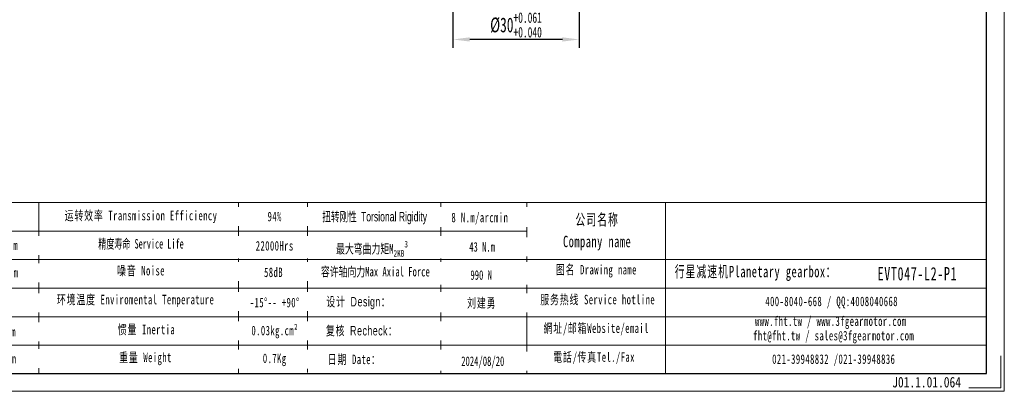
# Model space of a CAD drawing. Header units: millimetres. Extents: x 1394 to 1748, y 1031 to 1282.
# Tile 2 of 6: x 1515 to 1748, y 1031 to 1119. Entities that reach past the tile are written whole.
import ezdxf

# ---------------------------------------------------------------- set-up
doc = ezdxf.new("R2010")
doc.units = ezdxf.units.MM
doc.header["$PDSIZE"] = -5
doc.layers.get('0').update_dxf_attribs({"lineweight": 18})
doc.layers.get('Defpoints').update_dxf_attribs({"lineweight": 18})
doc.layers.add('6文字层', color=3, linetype='Continuous')
for name, color, linetype, lineweight in [('SLD-0', 7, 'Continuous', 18), ('图框_外框线', 7, 'Continuous', 18), ('尺寸线层', 3, 'Continuous', 18)]:
    doc.layers.add(name, color=color, linetype=linetype, lineweight=lineweight)
doc.styles.add('SLDTEXTSTYLE4', font='txt', dxfattribs={"width": 0.605})
doc.styles.add('标准', font='txt', dxfattribs={"width": 0.667})
doc.styles.add('样式 1', font='txt', dxfattribs={"width": 0.8})
doc.dimstyles.new('标准', dxfattribs={"dimtxt": 3.5, "dimasz": 4, "dimexe": 2, "dimexo": 0, "dimtad": 1, "dimdsep": 46, "dimtxsty": '标准', "dimblk": '_CAXARROW', "dimcen": 0, "dimdle": 6, "dimazin": 2, "dimtfac": 0.707107, "dimtdec": 3, "dimtmove": 2, "dimatfit": 3, "dimfxl": 1, "dimfrac": 2, "dimtolj": 1, "dimarcsym": 1})

# ---------------------------------------------------------------- blocks, each defined once
blk = doc.blocks.new('_CAXARROW')
blk.add_hatch(color=0).paths.add_polyline_path([(0, 0), (-1, 0.125), (-1, -0.125)], flags=0)
blk = doc.blocks.new('*D169')
at = {"layer": 'Defpoints', "color": 0}
for p in [(1617.5, 1132.86), (1647.5, 1132.86)]:
    blk.add_point(p, dxfattribs=at)
at = {"layer": '尺寸线层', "color": 0, "lineweight": -2}
for p, q in [((1617.5, 1132.86), (1617.5, 1112.39)), ((1647.5, 1132.86), (1647.5, 1112.39)), ((1643.5, 1114.39), (1621.5, 1114.39))]:
    blk.add_line(p, q, dxfattribs=at)
at = {"layer": '尺寸线层', "color": 0, "lineweight": -2, "xscale": 4, "yscale": 4, "zscale": 4, "rotation": 180}
blk.add_blockref('_CAXARROW', (1617.5, 1114.39), dxfattribs=at)
at = {"layer": '尺寸线层', "color": 0, "lineweight": -2, "xscale": 4, "yscale": 4, "zscale": 4}
blk.add_blockref('_CAXARROW', (1647.5, 1114.39), dxfattribs=at)
at = {"layer": '尺寸线层', "color": 0, "insert": (1632.5, 1117.84), "char_height": 3.5, "attachment_point": 5, "style": '标准', "bg_fill": 3, "box_fill_scale": 1.1, "bg_fill_color": 257, "bg_fill_transparency": 0}
blk.add_mtext('\\A1;%%C30{\\H2.474874;\\S+0.061^ +0.040;}', dxfattribs=at)
at = {"layer": 'Defpoints', "color": 0}
blk.add_point((1617.5, 1114.39), dxfattribs=at)

msp = doc.modelspace()

# ---------------------------------------------------------------- linework, layer by layer
at = {"layer": 'SLD-0'}
for p, q in [((1519.18, 1075.682), (1519.18, 1035.167)), ((1566.616, 1075.682), (1566.616, 1035.162))]:
    msp.add_line(p, q, dxfattribs=at)
at = {"layer": '图框_外框线'}
for p, q in [((1425.222, 1075.682), (1744.227, 1075.682)), ((1583.011, 1075.682), (1583.011, 1035.387)), ((1614.613, 1075.682), (1614.613, 1035.162)), ((1635.08, 1075.682), (1635.08, 1035.162)), ((1668.019, 1075.682), (1668.019, 1035.162)), ((1455.793, 1055.4), (1744.227, 1055.4))]:
    msp.add_line(p, q, dxfattribs=at)
at = {"layer": '图框_外框线', "color": 3}
msp.add_lwpolyline([(1393.903, 1030.942), (1748.448, 1030.942), (1748.448, 1281.655), (1393.903, 1281.655)], close=True, dxfattribs=at)
at = {"layer": '图框_外框线', "color": 3, "lineweight": 25}
msp.add_lwpolyline([(1415.007, 1035.162), (1744.227, 1035.162), (1744.227, 1277.435), (1415.007, 1277.435)], close=True, dxfattribs=at)
at = {"layer": '图框_外框线', "color": 3}
msp.add_lwpolyline([(1747.604, 1039.383), (1747.604, 1031.786), (1740.007, 1031.786)], dxfattribs=at)

# ---------------------------------------------------------------- texts
at = {"layer": '6文字层', "insert": (1721.83, 1034.357), "char_height": 2.5, "width": 43.30442, "attachment_point": 1, "style": '样式 1'}
msp.add_mtext('J01.1.01.064', dxfattribs=at)
at = {"layer": 'SLD-0', "color": 1, "attachment_point": 2, "line_spacing_factor": 1.15057, "style": '标准'}
for s, insert, char_height, width in [('{\\T1.1;94%}', (1575.195, 1073.524), 2.25357, 28.82017), ('\\T1.1;公司名称\\PCompany name', (1651.758, 1073.013), 2.70428, 35.012), ('\\T1.1;22000Hrs', (1575.195, 1066.578), 2.25357, 28.82017), ('\\T1.1;噪音 Noise', (1543.454, 1060.682), 2.25357, 38.29612), ('\\T1.1;58dB', (1574.918, 1060.287), 2.2536, 14.8709), ('\\T1.1;图名 Drawing name', (1651.574, 1060.914), 2.25357, 28.82017), ('\\T1.1;  行星减速机Planetary gearbox：', (1688.039, 1060.697), 2.70428, 42.53196), ('\\pxt5;{\\T1.1;\\C256;EVT047-L2-P1}', (1727.814, 1060.408), 3.15499, 22.96041), ('\\T1.1;-15%%D-- +90%%D', (1575.195, 1053.121), 2.25357, 19.33173), ('\\T1.1;服务热线 Service hotline', (1651.893, 1053.828), 2.25357, 32.10843), ('\\T1.1;400-8040-668 / QQ:4008040668', (1707.444, 1053.397), 2.25357, 65.61354), ('\\T1.1;www.fht.tw / www.3fgearmotor.com ', (1707.237, 1048.704), 2.25357, 65.68741), ('\\T1.1;惯量 Inertia', (1544.746, 1046.722), 2.25357, 38.29612), ('{\\T1.1;0.03kg.cm²}', (1575.195, 1046.476), 2.25357, 15.24187), ('\\T1.1;網址/邮箱Website/email', (1651.542, 1047.038), 2.25357, 33.42186), ('\\T1.1;\\pxt12;fht@fht.tw / sales@3fgearmotor.com ', (1707.923, 1045.272), 2.25357, 65.68741), ('\\T1.1;電話/传真Tel./Fax', (1651.037, 1040.196), 2.25357, 33.82382), ('{\\T1.1;0.7Kg}', (1575.195, 1039.886), 2.25357, 15.07829), ('\\T1.1;021-39948832 /021-39948836 ', (1707.947, 1039.703), 2.25357, 50.1573)]:
    msp.add_mtext(s, dxfattribs=dict(at, insert=insert, char_height=char_height, width=width))

# ---------------------------------------------------------------- next in the draw order: texts
at = {"layer": 'SLD-0', "color": 1, "char_height": 2.25357, "width": 70.27813, "attachment_point": 2, "line_spacing_factor": 1.15057, "style": '标准', "bg_fill": 2}
for s, insert in [('{\\T1.1;14-22N·m}', (1509.212, 1066.673)), ('{\\T1.1;42-66N·m}', (1509.292, 1060.2)), ('{\\T1.1;5000rpm}', (1508.708, 1053.072)), ('\\T1.1;≤6arcmin ', (1508.834, 1039.812))]:
    msp.add_mtext(s, dxfattribs=dict(at, insert=insert))

# ---------------------------------------------------------------- next in the draw order: dimensions: what is measured, and where the dimension line sits
at = {"layer": '尺寸线层'}
dim = msp.add_linear_dim(base=(1617.504, 1114.386), p1=(1647.504, 1132.861), p2=(1617.504, 1132.861), dimstyle='标准', override={"dimpost": '%%C<>', "dimsah": 1, "dimtol": 1, "dimtp": 0.061, "dimtm": -0.04, "dimtfill": 1, "dimtzin": 0}, dxfattribs=at)
dim.commit()
dim.dimension.update_dxf_attribs({"geometry": '*D169', "text_midpoint": (1632.504, 1117.843)})

# ---------------------------------------------------------------- next in the draw order: linework, layer by layer
at = {"layer": '图框_外框线'}
for p, q in [((1455.793, 1068.921), (1635.08, 1068.921)), ((1425.222, 1062.161), (1744.227, 1062.161)), ((1455.793, 1048.639), (1744.227, 1048.639)), ((1455.793, 1041.879), (1744.227, 1041.879))]:
    msp.add_line(p, q, dxfattribs=at)

# ---------------------------------------------------------------- next in the draw order: texts
at = {"layer": 'SLD-0', "color": 1, "char_height": 2.25357, "attachment_point": 2, "line_spacing_factor": 1.15057, "style": '标准'}
for s, insert, width in [('\\T1.1;运转效率 Transmission Efficiency', (1543.454, 1073.754), 38.29612), ('{\\T1.1;环境温度 Enviromental Temperature}', (1542.162, 1053.823), 70.27813), ('\\T1.1;重量 Weight', (1544.504, 1040.105), 38.29612)]:
    msp.add_mtext(s, dxfattribs=dict(at, insert=insert, width=width))
at = {"layer": 'SLD-0', "color": 1, "insert": (1543.454, 1067.056), "char_height": 2.25357, "width": 30.05973, "attachment_point": 2, "style": 'SLDTEXTSTYLE4'}
msp.add_mtext('精度寿命 Service Life', dxfattribs=at)

# ---------------------------------------------------------------- next in the draw order: texts
at = {"layer": 'SLD-0', "color": 1, "char_height": 2.25357, "attachment_point": 2, "style": '标准', "bg_fill": 2}
for s, insert, width in [('{\\T1.1;8 N.m/arcmin}', (1623.912, 1073.292), 28.82017), ('{\\f宋体|b0|i0|c134|p2;容许轴向力Max Axial Force}', (1599.101, 1060.442), 70.27813), ('{\\fSimSun|b0|i0|c134|p2;\\T1.1;设计 \\fArial|b0|i0|c0|p34;Design\\fSimSun|b0|i0|c134|p2;：}', (1595.082, 1053.328), 70.27813), ('{\\fSimSun|b0|i0|c134|p2;\\T1.1;复核 \\fArial|b0|i0|c0|p34;Recheck\\fSimSun|b0|i0|c134|p2;：}', (1595.868, 1046.443), 70.27813), ('{\\T1.1;日期 Date：}', (1594.089, 1039.648), 70.27813)]:
    msp.add_mtext(s, dxfattribs=dict(at, insert=insert, width=width))
at = {"layer": 'SLD-0', "color": 1, "insert": (1509.246, 1046.191), "char_height": 2.25357, "width": 70.27813, "attachment_point": 2, "line_spacing_factor": 1.15057, "style": '标准', "bg_fill": 2}
msp.add_mtext('\\T1.1;10000rpm', dxfattribs=at)

# ---------------------------------------------------------------- next in the draw order: texts
at = {"layer": 'SLD-0', "color": 1, "width": 70.27813, "attachment_point": 2, "style": '标准', "bg_fill": 2}
for s, insert, char_height in [('{\\f宋体|b0|i0|c134|p2;\\W0.65;扭转刚性 \\fArial|b0|i0|c0|p34;Torsional Rigidity}', (1598.934, 1073.491), 2.25357), ('{\\fSimSun|b1|i0|c134|p2;990 N}', (1624.231, 1059.64), 2.25357), ('{\\fSimSun|b0|i0|c134|p2;\\T1.1;刘建勇 }', (1624.352, 1053.036), 2.25357), ('2024/08/20', (1624.606, 1039.216), 2.2536)]:
    msp.add_mtext(s, dxfattribs=dict(at, insert=insert, char_height=char_height))

# ---------------------------------------------------------------- next in the draw order: texts
at = {"layer": 'SLD-0', "color": 1, "insert": (1598.306, 1066.636), "char_height": 2.25357, "width": 70.27813, "attachment_point": 2, "style": '标准', "bg_fill": 2}
msp.add_mtext('\\A1;最大弯曲力矩M{\\H0.7x;\\S^ 2KB;}{\\H0.7x;\\S3^ ;}', dxfattribs=at)

# ---------------------------------------------------------------- next in the draw order: texts
at = {"layer": 'SLD-0', "color": 1, "insert": (1624.45, 1066.316), "char_height": 2.25357, "width": 70.27813, "attachment_point": 2, "style": '标准', "bg_fill": 2}
msp.add_mtext('{\\fSimSun|b1|i0|c134|p2;43 N.m}', dxfattribs=at)

doc.saveas('drawing.dxf')
